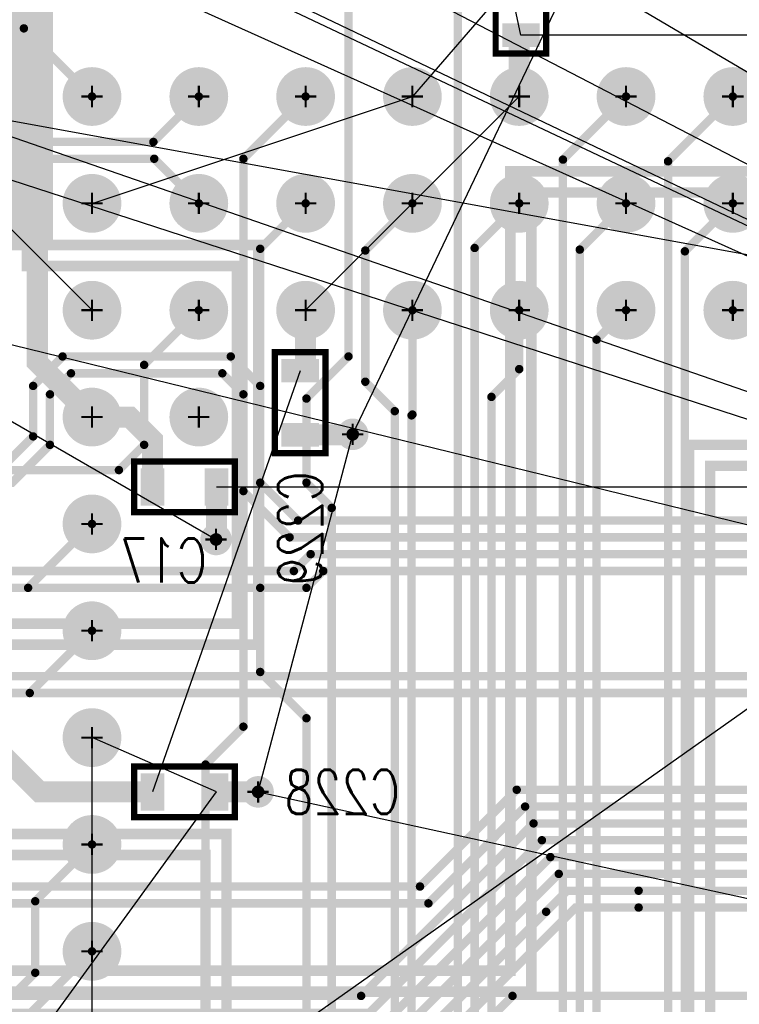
# Model space of a CAD drawing. Extents: x -1 to 210, y -5 to 148.
# Tile 22 of 52: x 121 to 138, y 51 to 75. Entities that reach past the tile are written whole.
import ezdxf
from ezdxf.enums import TextEntityAlignment as Align

# ---------------------------------------------------------------- set-up
doc = ezdxf.new("R2010")
doc.units = 0
for name, pattern in [('POUR_01_-1_0_000000', [2, 1, 1]), ('SIG_12', [2, 1, 1]), ('SIG_134', [2, 1, 1]), ('SIG_137', [2, 1, 1]), ('SIG_138', [2, 1, 1]), ('SIG_139', [2, 1, 1]), ('SIG_140', [2, 1, 1]), ('SIG_141', [2, 1, 1]), ('SIG_142', [2, 1, 1]), ('SIG_143', [2, 1, 1]), ('SIG_144', [2, 1, 1]), ('SIG_145', [2, 1, 1]), ('SIG_148', [2, 1, 1]), ('SIG_15', [2, 1, 1]), ('SIG_150', [2, 1, 1]), ('SIG_154', [2, 1, 1]), ('SIG_158', [2, 1, 1]), ('SIG_162', [2, 1, 1]), ('SIG_163', [2, 1, 1]), ('SIG_169', [2, 1, 1]), ('SIG_189', [2, 1, 1]), ('SIG_190', [2, 1, 1]), ('SIG_191', [2, 1, 1]), ('SIG_192', [2, 1, 1]), ('SIG_193', [2, 1, 1]), ('SIG_194', [2, 1, 1]), ('SIG_195', [2, 1, 1]), ('SIG_196', [2, 1, 1]), ('SIG_197', [2, 1, 1]), ('SIG_198', [2, 1, 1]), ('SIG_199', [2, 1, 1]), ('SIG_200', [2, 1, 1]), ('SIG_201', [2, 1, 1]), ('SIG_204', [2, 1, 1]), ('SIG_205', [2, 1, 1]), ('SIG_206', [2, 1, 1]), ('SIG_207', [2, 1, 1]), ('SIG_208', [2, 1, 1]), ('SIG_209', [2, 1, 1]), ('SIG_5', [2, 1, 1]), ('SIG_52', [2, 1, 1]), ('SIG_82', [2, 1, 1]), ('SIG_9', [2, 1, 1]), ('SIG_93', [2, 1, 1]), ('SIG_94', [2, 1, 1])]:
    doc.linetypes.add(name, pattern=pattern)
for name, color, linetype in [('DRIL_NPLTE_THRU_01', 176, 'CONTINUOUS'), ('DRIL_NPLTE_THRU_02', 255, 'CONTINUOUS'), ('DRIL_NPLTE_THRU_03', 106, 'CONTINUOUS'), ('DRIL_NPLTE_THRU_04', 16, 'CONTINUOUS'), ('DRIL_PLTE_THRU_01', 176, 'CONTINUOUS'), ('DRIL_PLTE_THRU_02', 255, 'CONTINUOUS'), ('DRIL_PLTE_THRU_03', 106, 'CONTINUOUS'), ('DRIL_PLTE_THRU_04', 16, 'CONTINUOUS'), ('DRIL_SYMBOL', 254, 'CONTINUOUS'), ('LINK_00', 57, 'CONTINUOUS'), ('PADS_BOT', 1, 'CONTINUOUS'), ('PADS_INNER', 5, 'CONTINUOUS'), ('PADS_TOP', 5, 'CONTINUOUS'), ('PART_BOT_2DLINE_00', 6, 'CONTINUOUS'), ('PART_NAME_04', 6, 'CONTINUOUS'), ('POUR_HEADER_02', 253, 'CONTINUOUS'), ('POUR_HEADER_03', 112, 'CONTINUOUS'), ('TRACE_01', 5, 'CONTINUOUS'), ('TRACE_04', 1, 'CONTINUOUS'), ('VIAPTS', 5, 'CONTINUOUS')]:
    doc.layers.add(name, color=color, linetype=linetype)
doc.styles.add('W0$15', font='simplex', dxfattribs={"width": 0.75})

# ---------------------------------------------------------------- blocks, each defined once
blk = doc.blocks.new('POUR_HEADER_0')
at = {"layer": 'POUR_HEADER_02', "linetype": 'POUR_01_-1_0_000000', "const_width": 0.25}
for points in [[(127.75, 5.5), (127.75, -7.25), (105.5, -7.25), (105.5, -26), (99.75, -26), (99.75, -30.5), (105.5, -30.5), (105.5, -35.75), (120.25, -35.75), (120.25, -26.25), (115.25, -26.25), (115.25, -17), (137.75, -17)], [(137.75, -24.5), (126.25, -24.5), (126.25, -43.5), (107.25, -43.5), (107.25, -54.75), (115.25, -54.75), (115.25, -49), (121, -49), (121, -57), (117.5, -57), (117.5, -70.5), (104, -70.5), (104, -83), (141.75, -83)]]:
    blk.add_lwpolyline(points, dxfattribs=at)
blk = doc.blocks.new('POUR_HEADER_1')
at = {"layer": 'POUR_HEADER_02', "linetype": 'POUR_01_-1_0_000000', "const_width": 0.25}
blk.add_lwpolyline([(161.5, -50.75), (122.75, -50.75), (122.75, -68), (113.25, -68), (113.25, -68.25), (107, -68.25), (107, -74), (100, -74), (100, -63.75), (119, -63.75), (119, -44.75), (130, -44.75)], dxfattribs=at)
blk = doc.blocks.new('POUR_HEADER_2')
at = {"layer": 'POUR_HEADER_02', "linetype": 'POUR_01_-1_0_000000', "const_width": 0.25}
for points in [[(31.5, -5.25), (-7.25, -5.25), (-7.25, -22.5), (-16.75, -22.5), (-16.75, -31.25), (-20.25, -31.25), (-20.25, -44.75), (-33.75, -44.75), (-33.75, -56.25), (3, -56.25)], [(-10, 32.25), (-10, 18.5), (-32.25, 18.5), (-32.25, -0.25), (-38, -0.25), (-38, -3.75), (-32.25, -3.75), (-32.25, -9), (-18.5, -9), (-18.5, -0.5), (-23.5, -0.5), (-23.5, 9.75), (0, 9.75)]]:
    blk.add_lwpolyline(points, dxfattribs=at)
blk = doc.blocks.new('POUR_HEADER_5')
at = {"layer": 'POUR_HEADER_03', "linetype": 'POUR_01_-1_0_000000', "const_width": 0.25}
for points in [[(32, -31.75), (-25.75, -31.75), (-25.75, -44), (-19, -44), (-19, -38), (2.75, -38)], [(7.5, -103.5), (-4.5, -103.5), (-4.5, -93.5), (-30.25, -93.5), (-30.25, -103.5), (-130, -103.5), (-130, -72.5), (-14, -72.5), (-14, -58), (-76, -58), (-76, -38.5), (-73.25, -38.5), (-73.25, -18.25), (-63.75, -18.25), (-63.75, -35), (-55.75, -35), (-55.75, -10), (-21, -10), (-21, 0), (-12.75, 0), (-12.75, -5.25), (-17, -5.25), (-17, -10), (33.25, -10)]]:
    blk.add_lwpolyline(points, dxfattribs=at)
blk = doc.blocks.new('POUR_HEADER_6')
at = {"layer": 'POUR_HEADER_03', "linetype": 'POUR_01_-1_0_000000', "const_width": 0.25}
blk.add_lwpolyline([(0, 0), (-62, 0), (-62, 20), (-78, 20), (-78, 49), (-69, 49), (-69, 58.5), (-84, 58.5), (-84, -13.5), (0, -13.5)], close=True, dxfattribs=at)
blk = doc.blocks.new('SMOOTH_0$15')
at = {"const_width": 0.075}
blk.add_lwpolyline([(-0.0375, 0, 1), (0.0375, 0, 1)], format="xyb", close=True, dxfattribs=at)
blk = doc.blocks.new('PART_BODY_BOT_22')
at = {"layer": 'PART_BOT_2DLINE_00', "const_width": 0.15}
blk.add_lwpolyline([(1.2, -0.6), (1.2, 0.6), (-1.2, 0.6), (-1.2, -0.6)], close=True, dxfattribs=at)
at = {"layer": 'PART_BOT_2DLINE_00'}
for p in [(-1.2, 0.6), (1.2, 0.6), (-1.2, -0.6), (1.2, -0.6)]:
    blk.add_blockref('SMOOTH_0$15', p, dxfattribs=at)
blk = doc.blocks.new('DRIL_HOLE_0')
blk.add_lwpolyline([(0, 0, 1), (0, 0, 1)], format="xyb", close=True)
blk = doc.blocks.new('PAD_0')
blk.add_lwpolyline([(0, 0, 1), (0, 0, 1)], format="xyb", close=True)
blk = doc.blocks.new('PAD_2')
at = {"const_width": 0.5588}
blk.add_lwpolyline([(-0.4445, 0), (0.4445, 0)], dxfattribs=at)
blk = doc.blocks.new('STK_BOT_5')
at = {"layer": 'DRIL_PLTE_THRU_01'}
blk.add_blockref('DRIL_HOLE_0', (0, 0), dxfattribs=at)
at = {"layer": 'DRIL_PLTE_THRU_02'}
blk.add_blockref('DRIL_HOLE_0', (0, 0), dxfattribs=at)
at = {"layer": 'DRIL_PLTE_THRU_03'}
blk.add_blockref('DRIL_HOLE_0', (0, 0), dxfattribs=at)
at = {"layer": 'DRIL_PLTE_THRU_04'}
blk.add_blockref('DRIL_HOLE_0', (0, 0), dxfattribs=at)
at = {"layer": 'PADS_BOT', "rotation": 90}
blk.add_blockref('PAD_2', (0, 0), dxfattribs=at)
at = {"layer": 'PADS_INNER'}
blk.add_blockref('PAD_0', (0, 0), dxfattribs=at)
at = {"layer": 'PADS_TOP'}
blk.add_blockref('PAD_0', (0, 0), dxfattribs=at)
blk = doc.blocks.new('SYM_BOT_3')
for name, p in [('STK_BOT_5', (-0.762, 0)), ('STK_BOT_5', (0.762, 0)), ('PART_BODY_BOT_22', (0, 0))]:
    blk.add_blockref(name, p)
blk = doc.blocks.new('PART_BOT_38')
blk.add_blockref('SYM_BOT_3', (0, 0))
at = {"layer": 'PART_NAME_04', "style": 'W0$15', "width": 0.75}
blk.add_text('C17', height=1.05, rotation=180, dxfattribs=at).set_placement((-0.5, 1.75), align=Align.MIDDLE_CENTER)
blk = doc.blocks.new('DRIL_SYMBOL_0$8')
at = {"layer": 'DRIL_SYMBOL', "const_width": 0.0508}
for points in [[(0, -0.254), (0, 0.254)], [(-0.254, 0), (0.254, 0)]]:
    blk.add_lwpolyline(points, dxfattribs=at)
blk = doc.blocks.new('DRIL_HOLE_0$8')
at = {"const_width": 0.4}
blk.add_lwpolyline([(-0.2, 0, 1), (0.2, 0, 1)], format="xyb", close=True, dxfattribs=at)
blk.add_blockref('DRIL_SYMBOL_0$8', (0, 0))
blk = doc.blocks.new('PAD_30')
at = {"const_width": 0.6985}
blk.add_lwpolyline([(0, -0.34925, 1), (0, 0.34925, 1)], format="xyb", close=True, dxfattribs=at)
blk = doc.blocks.new('STK_TOP_35')
at = {"layer": 'DRIL_PLTE_THRU_01'}
blk.add_blockref('DRIL_HOLE_0$8', (0, 0), dxfattribs=at)
at = {"layer": 'DRIL_PLTE_THRU_02'}
blk.add_blockref('DRIL_HOLE_0$8', (0, 0), dxfattribs=at)
at = {"layer": 'DRIL_PLTE_THRU_03'}
blk.add_blockref('DRIL_HOLE_0$8', (0, 0), dxfattribs=at)
at = {"layer": 'DRIL_PLTE_THRU_04'}
blk.add_blockref('DRIL_HOLE_0$8', (0, 0), dxfattribs=at)
at = {"layer": 'PADS_BOT'}
blk.add_blockref('PAD_30', (0, 0), dxfattribs=at)
at = {"layer": 'PADS_INNER'}
blk.add_blockref('PAD_30', (0, 0), dxfattribs=at)
at = {"layer": 'PADS_TOP'}
blk.add_blockref('PAD_30', (0, 0), dxfattribs=at)
blk = doc.blocks.new('STK_TOP_37')
at = {"layer": 'DRIL_PLTE_THRU_01'}
blk.add_blockref('DRIL_HOLE_0', (0, 0), dxfattribs=at)
at = {"layer": 'DRIL_PLTE_THRU_02'}
blk.add_blockref('DRIL_HOLE_0', (0, 0), dxfattribs=at)
at = {"layer": 'DRIL_PLTE_THRU_03'}
blk.add_blockref('DRIL_HOLE_0', (0, 0), dxfattribs=at)
at = {"layer": 'DRIL_PLTE_THRU_04'}
blk.add_blockref('DRIL_HOLE_0', (0, 0), dxfattribs=at)
at = {"layer": 'PADS_BOT'}
blk.add_blockref('PAD_0', (0, 0), dxfattribs=at)
at = {"layer": 'PADS_INNER'}
blk.add_blockref('PAD_0', (0, 0), dxfattribs=at)
at = {"layer": 'PADS_TOP'}
blk.add_blockref('PAD_0', (0, 0), dxfattribs=at)
blk = doc.blocks.new('STK_TOP_22')
at = {"layer": 'DRIL_NPLTE_THRU_01'}
blk.add_blockref('DRIL_HOLE_0', (0, 0), dxfattribs=at)
at = {"layer": 'DRIL_NPLTE_THRU_02'}
blk.add_blockref('DRIL_HOLE_0', (0, 0), dxfattribs=at)
at = {"layer": 'DRIL_NPLTE_THRU_03'}
blk.add_blockref('DRIL_HOLE_0', (0, 0), dxfattribs=at)
at = {"layer": 'DRIL_NPLTE_THRU_04'}
blk.add_blockref('DRIL_HOLE_0', (0, 0), dxfattribs=at)
at = {"layer": 'PADS_BOT'}
blk.add_blockref('PAD_0', (0, 0), dxfattribs=at)
at = {"layer": 'PADS_INNER'}
blk.add_blockref('PAD_0', (0, 0), dxfattribs=at)
at = {"layer": 'PADS_TOP'}
blk.add_blockref('PAD_0', (0, 0), dxfattribs=at)
blk = doc.blocks.new('SYM_TOP_35')
for name, p in [('STK_TOP_35', (-2.54, 12.7)), ('STK_TOP_35', (0, 12.7)), ('STK_TOP_35', (2.54, 12.7)), ('STK_TOP_35', (5.08, 12.7)), ('STK_TOP_35', (7.62, 12.7)), ('STK_TOP_35', (10.16, 12.7)), ('STK_TOP_35', (12.7, 12.7)), ('STK_TOP_35', (15.24, 12.7)), ('STK_TOP_35', (17.78, 12.7)), ('STK_TOP_35', (10.16, 10.16)), ('STK_TOP_35', (12.7, 10.16)), ('STK_TOP_35', (15.24, 10.16)), ('STK_TOP_35', (17.78, 10.16)), ('STK_TOP_37', (-2.54, 10.16)), ('STK_TOP_37', (0, 10.16)), ('STK_TOP_37', (2.54, 10.16)), ('STK_TOP_37', (5.08, 10.16)), ('STK_TOP_37', (7.62, 10.16)), ('STK_TOP_37', (10.16, 10.16)), ('STK_TOP_35', (12.7, 7.62)), ('STK_TOP_35', (15.24, 7.62)), ('STK_TOP_35', (17.78, 7.62)), ('STK_TOP_22', (-2.54, 7.62)), ('STK_TOP_22', (0, 7.62)), ('STK_TOP_22', (2.54, 7.62)), ('STK_TOP_22', (5.08, 7.62)), ('STK_TOP_22', (7.62, 7.62)), ('STK_TOP_22', (10.16, 7.62)), ('STK_TOP_35', (12.7, 5.08)), ('STK_TOP_35', (15.24, 5.08)), ('STK_TOP_35', (17.78, 5.08)), ('STK_TOP_22', (-2.54, 5.08)), ('STK_TOP_22', (0, 5.08)), ('STK_TOP_22', (2.54, 5.08)), ('STK_TOP_22', (5.08, 5.08)), ('STK_TOP_22', (7.62, 5.08)), ('STK_TOP_22', (10.16, 5.08)), ('STK_TOP_35', (12.7, 2.54)), ('STK_TOP_35', (15.24, 2.54)), ('STK_TOP_35', (17.78, 2.54)), ('STK_TOP_22', (-2.54, 2.54)), ('STK_TOP_22', (0, 2.54)), ('STK_TOP_22', (2.54, 2.54)), ('STK_TOP_22', (5.08, 2.54)), ('STK_TOP_22', (7.62, 2.54)), ('STK_TOP_22', (10.16, 2.54)), ('STK_TOP_35', (12.7, 0)), ('STK_TOP_35', (15.24, 0)), ('STK_TOP_35', (17.78, 0)), ('STK_TOP_22', (-2.54, 0)), ('STK_TOP_22', (0, 0)), ('STK_TOP_22', (2.54, 0)), ('STK_TOP_22', (5.08, 0)), ('STK_TOP_22', (7.62, 0)), ('STK_TOP_22', (10.16, 0)), ('STK_TOP_35', (12.7, -2.54)), ('STK_TOP_35', (15.24, -2.54)), ('STK_TOP_35', (17.78, -2.54)), ('STK_TOP_22', (-2.54, -2.54)), ('STK_TOP_22', (0, -2.54)), ('STK_TOP_22', (2.54, -2.54)), ('STK_TOP_22', (5.08, -2.54)), ('STK_TOP_22', (7.62, -2.54)), ('STK_TOP_22', (10.16, -2.54))]:
    blk.add_blockref(name, p)
blk = doc.blocks.new('PART_TOP_202')
blk.add_blockref('SYM_TOP_35', (0, 0))
blk = doc.blocks.new('PART_BOT_216')
blk.add_blockref('SYM_BOT_3', (0, 0))
at = {"layer": 'PART_NAME_04', "style": 'W0$15', "width": 0.75}
blk.add_text('C220', height=1.05, rotation=180, dxfattribs=at).set_placement((3.5, 0), align=Align.MIDDLE_CENTER)
blk = doc.blocks.new('PART_BOT_222')
blk.add_blockref('SYM_BOT_3', (0, 0))
at = {"layer": 'PART_NAME_04', "style": 'W0$15', "width": 0.75}
blk.add_text('C228', height=1.05, rotation=180, dxfattribs=at).set_placement((3.75, 0), align=Align.MIDDLE_CENTER)
blk = doc.blocks.new('PART_BOT_223')
blk.add_blockref('SYM_BOT_3', (0, 0))
at = {"layer": 'PART_NAME_04', "style": 'W0$15', "width": 0.75}
blk.add_text('C229', height=1.05, dxfattribs=at).set_placement((3, 0), align=Align.MIDDLE_CENTER)
blk = doc.blocks.new('SMOOTH_0$2')
at = {"const_width": 0.1}
blk.add_lwpolyline([(-0.05, 0, 1), (0.05, 0, 1)], format="xyb", close=True, dxfattribs=at)
blk = doc.blocks.new('SMOOTH_0$5')
at = {"const_width": 0.25}
blk.add_lwpolyline([(-0.125, 0, 1), (0.125, 0, 1)], format="xyb", close=True, dxfattribs=at)
blk = doc.blocks.new('DRIL_SYMBOL_0$3')
at = {"layer": 'DRIL_SYMBOL', "const_width": 0.0508}
for points in [[(0, -0.254), (0, 0.254)], [(-0.254, 0), (0.254, 0)]]:
    blk.add_lwpolyline(points, dxfattribs=at)
blk = doc.blocks.new('DRIL_HOLE_0$3')
at = {"const_width": 0.15}
blk.add_lwpolyline([(-0.075, 0, 1), (0.075, 0, 1)], format="xyb", close=True, dxfattribs=at)
blk.add_blockref('DRIL_SYMBOL_0$3', (0, 0))
blk = doc.blocks.new('PAD_34')
at = {"const_width": 0.375}
blk.add_lwpolyline([(0, -0.1875, 1), (0, 0.1875, 1)], format="xyb", close=True, dxfattribs=at)
blk = doc.blocks.new('STK_TOP_3')
at = {"layer": 'DRIL_PLTE_THRU_01'}
blk.add_blockref('DRIL_HOLE_0$3', (0, 0), dxfattribs=at)
at = {"layer": 'DRIL_PLTE_THRU_02'}
blk.add_blockref('DRIL_HOLE_0$3', (0, 0), dxfattribs=at)
at = {"layer": 'DRIL_PLTE_THRU_03'}
blk.add_blockref('DRIL_HOLE_0$3', (0, 0), dxfattribs=at)
at = {"layer": 'DRIL_PLTE_THRU_04'}
blk.add_blockref('DRIL_HOLE_0$3', (0, 0), dxfattribs=at)
at = {"layer": 'PADS_BOT'}
blk.add_blockref('PAD_34', (0, 0), dxfattribs=at)
at = {"layer": 'PADS_INNER'}
blk.add_blockref('PAD_34', (0, 0), dxfattribs=at)
at = {"layer": 'PADS_TOP'}
blk.add_blockref('PAD_34', (0, 0), dxfattribs=at)
blk = doc.blocks.new('SYM_TOP_1')
blk.add_blockref('STK_TOP_3', (0, 0))

msp = doc.modelspace()

# ---------------------------------------------------------------- linework, layer by layer
at = {"layer": 'LINK_00', "linetype": 'SIG_12'}
for p, q in [((58, 120.5), (169, 55)), ((31.5, 120), (169, 55)), ((169, 55), (50, 108.5)), ((37.5, 100.5), (169, 55)), ((80, 97.5), (169, 55)), ((169, 55), (92, 95)), ((70.5, 87), (169, 55)), ((169, 55), (83, 76)), ((128.5, 64.75), (133.75, 75.75)), ((132.5, 75.762), (129.92, 72.78)), ((122.3, 70.24), (129.92, 72.78)), ((126.25, 56.25), (128.5, 64.75)), ((122.3, 44.84), (122.3, 57.54)), ((125.262, 56.25), (122.3, 57.54)), ((113.25, 39.75), (125.262, 56.25)), ((126.25, 56.25), (143.5, 52.5))]:
    msp.add_line(p, q, dxfattribs=at)
at = {"layer": 'LINK_00', "linetype": 'SIG_94'}
for p, q in [((132.5, 74.238), (124.54, 111.25)), ((141.5, 74.238), (132.5, 74.238)), ((127.38, 67.7), (132.46, 72.78)), ((127.25, 66.262), (123.738, 56.25))]:
    msp.add_line(p, q, dxfattribs=at)
at = {"layer": 'LINK_00', "linetype": 'SIG_52'}
msp.add_line((117.22, 72.78), (145.16, 67.7), dxfattribs=at)
at = {"layer": 'LINK_00', "linetype": 'SIG_15'}
for p, q in [((122.3, 67.7), (119.76, 70.24)), ((113.988, 68.75), (125.25, 62.25)), ((125.262, 63.5), (142.75, 63.5))]:
    msp.add_line(p, q, dxfattribs=at)
at = {"layer": 'LINK_00', "linetype": 'SIG_9'}
msp.add_line((147.7, 65.16), (126.25, 50), dxfattribs=at)
at = {"layer": 'TRACE_01', "linetype": 'SIG_5', "const_width": 0.2}
for points in [[(127.4, 63.6), (127.4, 65.6), (128.4, 66.6), (128.4, 82.4), (129, 83), (129, 87)], [(127.4, 63.6), (128, 63), (128, 48.1), (128.8, 47.3), (128.8, 44.5)]]:
    msp.add_lwpolyline(points, dxfattribs=at)
at = {"layer": 'TRACE_01', "linetype": 'SIG_82', "const_width": 0.2}
msp.add_lwpolyline([(131, 82.1), (131, 45.9), (133.5, 43.4), (133.5, 41.2)], dxfattribs=at)
at = {"layer": 'TRACE_01', "linetype": 'SIG_93', "const_width": 0.5}
msp.add_lwpolyline([(120.25, 77.35), (121, 76.6), (121, 66.46), (122.3, 65.16)], dxfattribs=at)
at = {"layer": 'TRACE_01', "linetype": 'SIG_141', "const_width": 0.2}
msp.add_lwpolyline([(123.4, 41.4), (123.5, 41.5), (123.5, 43), (125, 44.5), (125, 56.9), (125.9, 57.8), (125.9, 71.3), (127.38, 72.78)], dxfattribs=at)
at = {"layer": 'TRACE_01', "linetype": 'SIG_191', "const_width": 0.2}
msp.add_lwpolyline([(133.5, 48.5), (133.5, 71.28), (135, 72.78)], dxfattribs=at)
at = {"layer": 'TRACE_01', "linetype": 'SIG_189', "const_width": 0.2}
msp.add_lwpolyline([(136, 47.8), (136, 71.24), (137.54, 72.78)], dxfattribs=at)
at = {"layer": 'TRACE_01', "linetype": 'SIG_142', "const_width": 0.2}
for points in [[(126.3, 61.1), (126.3, 69.16), (127.38, 70.24)], [(126.3, 61.1), (126.3, 59.1), (127.4, 58), (127.4, 45.3), (128.4, 44.3)]]:
    msp.add_lwpolyline(points, dxfattribs=at)
at = {"layer": 'TRACE_01', "linetype": 'SIG_139', "const_width": 0.2}
for points in [[(128.8, 66), (128.8, 69.12), (129.92, 70.24)], [(128.8, 66), (129.5, 65.3), (129.5, 44.8), (131, 43.3), (131, 41.8)]]:
    msp.add_lwpolyline(points, dxfattribs=at)
at = {"layer": 'TRACE_01', "linetype": 'SIG_138', "const_width": 0.2}
for points in [[(131.4, 69.18), (132.46, 70.24)], [(131.4, 69.18), (131.4, 46.1), (133.9, 43.6)]]:
    msp.add_lwpolyline(points, dxfattribs=at)
at = {"layer": 'TRACE_01', "linetype": 'SIG_190', "const_width": 0.2}
msp.add_lwpolyline([(133.9, 48.7), (133.9, 69.14), (135, 70.24)], dxfattribs=at)
at = {"layer": 'TRACE_01', "linetype": 'SIG_158', "const_width": 0.2}
msp.add_lwpolyline([(136.4, 48), (136.4, 69.1), (137.54, 70.24)], dxfattribs=at)
at = {"layer": 'TRACE_01', "linetype": 'SIG_148', "const_width": 0.2}
msp.add_lwpolyline([(112.9, 66), (115, 63.9), (122.94, 63.9), (123.54, 64.5), (123.54, 66.4), (124.84, 67.7)], dxfattribs=at)
at = {"layer": 'TRACE_01', "linetype": 'SIG_140', "const_width": 0.2}
for points in [[(129.9, 65.2), (129.92, 65.22), (129.92, 67.7)], [(129.9, 65.2), (129.9, 45), (131.4, 43.5)]]:
    msp.add_lwpolyline(points, dxfattribs=at)
at = {"layer": 'TRACE_01', "linetype": 'SIG_137', "const_width": 0.2}
msp.add_lwpolyline([(131.8, 49.6), (131.8, 65.64), (132.46, 66.3), (132.46, 67.7)], dxfattribs=at)
at = {"layer": 'TRACE_01', "linetype": 'SIG_192', "const_width": 0.2}
for points in [[(134.3, 67), (135, 67.7)], [(134.3, 67), (134.3, 48.9), (138.3, 44.9), (140.3, 44.9), (141.5, 43.7), (145.5, 43.7), (146.4, 42.8), (146.4, 41.7), (147.1, 41), (148.2, 41), (149.2, 40), (149.2, 36.3), (152.2, 33.3)]]:
    msp.add_lwpolyline(points, dxfattribs=at)
at = {"layer": 'TRACE_01', "linetype": 'SIG_150', "const_width": 0.2}
msp.add_lwpolyline([(112, 62), (112.9, 61.1), (120.78, 61.1), (122.3, 62.62)], dxfattribs=at)
at = {"layer": 'TRACE_01', "linetype": 'SIG_154', "const_width": 0.2}
msp.add_lwpolyline([(112.9, 58.6), (120.82, 58.6), (122.3, 60.08)], dxfattribs=at)
at = {"layer": 'TRACE_01', "linetype": 'SIG_162', "const_width": 0.2}
msp.add_lwpolyline([(113.7, 51.4), (120.4, 51.4), (120.95, 51.95), (120.95, 53.65), (122.3, 55)], dxfattribs=at)
at = {"layer": 'TRACE_01', "linetype": 'SIG_163', "const_width": 0.2}
msp.add_lwpolyline([(114.45, 50.65), (115.3, 50.65), (115.65, 51), (120.84, 51), (122.3, 52.46)], dxfattribs=at)
at = {"layer": 'TRACE_04', "linetype": 'SIG_144', "const_width": 0.2}
msp.add_lwpolyline([(122.3, 72.78), (120.68, 74.4), (108.5, 74.4)], dxfattribs=at)
at = {"layer": 'TRACE_04', "linetype": 'SIG_94', "const_width": 0.5}
for points in [[(132.46, 72.78), (132.46, 74.198), (132.5, 74.238)], [(127.25, 66.262), (127.38, 66.262), (127.38, 67.7)], [(123.738, 56.25), (121.05, 56.25), (119.76, 57.54)]]:
    msp.add_lwpolyline(points, dxfattribs=at)
at = {"layer": 'TRACE_04', "linetype": 'SIG_143', "const_width": 0.2}
msp.add_lwpolyline([(100.2, 71.3), (100.6, 71.7), (123.76, 71.7), (124.84, 72.78)], dxfattribs=at)
at = {"layer": 'TRACE_04', "linetype": 'SIG_145', "const_width": 0.2}
msp.add_lwpolyline([(124.84, 70.24), (123.78, 71.3), (103.658, 71.3)], dxfattribs=at)
at = {"layer": 'TRACE_04', "linetype": 'SIG_169', "const_width": 0.2}
msp.add_lwpolyline([(137.54, 67.7), (139.04, 69.2), (163.6, 69.2), (164.4, 70)], dxfattribs=at)
at = {"layer": 'TRACE_04', "linetype": 'SIG_200', "const_width": 0.2}
for points in [[(127, 62.3), (145.7, 62.3), (146.2, 62.8), (146.2, 63.2), (147.1, 64.1), (150.8, 64.1), (151.5, 64.8), (151.5, 66.42), (152.78, 67.7)], [(91.685, 58.5), (106.8, 58.5), (111.9, 63.6), (120.4, 63.6), (121.3, 64.5), (121.3, 65.7), (121.8, 66.2)], [(127, 62.3), (125.9, 63.4), (125.9, 65.7), (125.4, 66.2), (121.8, 66.2)]]:
    msp.add_lwpolyline(points, dxfattribs=at)
at = {"layer": 'TRACE_04', "linetype": 'SIG_201', "const_width": 0.2}
for points in [[(92.851, 58.9), (106.6, 58.9), (111.7, 64), (120.2, 64), (120.9, 64.7), (120.9, 65.9), (121.6, 66.6), (125.6, 66.6)], [(145.5, 62.7), (127.2, 62.7), (126.3, 63.6), (126.3, 65.9), (125.6, 66.6)]]:
    msp.add_lwpolyline(points, dxfattribs=at)
at = {"layer": 'TRACE_04', "linetype": 'SIG_93', "const_width": 0.5}
msp.add_lwpolyline([(123.738, 63.5), (123.738, 64.622), (123.2, 65.16), (122.3, 65.16)], dxfattribs=at)
at = {"layer": 'TRACE_04', "linetype": 'SIG_199', "const_width": 0.2}
msp.add_lwpolyline([(92.4, 56.7), (108, 56.7), (112.6, 61.3), (114.8, 61.3), (115, 61.5), (127.1, 61.5), (127.5, 61.9), (145.9, 61.9), (146.6, 62.6), (146.6, 63), (147.3, 63.7), (151.32, 63.7), (152.78, 65.16)], dxfattribs=at)
at = {"layer": 'TRACE_04', "linetype": 'SIG_12', "const_width": 0.5}
for points in [[(127.25, 64.738), (128.488, 64.738), (128.5, 64.75)], [(125.262, 56.25), (126.25, 56.25)]]:
    msp.add_lwpolyline(points, dxfattribs=at)
at = {"layer": 'TRACE_04', "linetype": 'SIG_15', "const_width": 0.5}
msp.add_lwpolyline([(125.25, 62.25), (125.262, 62.25), (125.262, 63.5)], dxfattribs=at)
at = {"layer": 'TRACE_04', "linetype": 'SIG_198', "const_width": 0.2}
msp.add_lwpolyline([(87.46, 55.06), (88.7, 56.3), (108.2, 56.3), (112.8, 60.9), (115.1, 60.9), (115.3, 61.1), (127.4, 61.1), (127.8, 61.5), (149.12, 61.5), (150.24, 62.62)], dxfattribs=at)
at = {"layer": 'TRACE_04', "linetype": 'SIG_197', "const_width": 0.2}
msp.add_lwpolyline([(96.2, 53.9), (108.5, 53.9), (111.9, 57.3), (113.7, 57.3), (115.4, 59), (143.3, 59), (145.4, 61.1), (149.3, 61.1), (149.8, 61.6), (150.7, 61.6), (151.72, 62.62), (152.78, 62.62)], dxfattribs=at)
at = {"layer": 'TRACE_04', "linetype": 'SIG_195', "const_width": 0.2}
msp.add_lwpolyline([(90.92, 51.6), (109.2, 51.6), (111.6, 54), (130.1, 54), (132.4, 56.3), (143.2, 56.3), (145.9, 59), (151.7, 59), (152.78, 60.08)], dxfattribs=at)
at = {"layer": 'TRACE_04', "linetype": 'SIG_194', "const_width": 0.2}
msp.add_lwpolyline([(87.46, 49.98), (88.68, 51.2), (109.4, 51.2), (111.8, 53.6), (130.3, 53.6), (132.6, 55.9), (143.4, 55.9), (146.1, 58.6)], dxfattribs=at)
at = {"layer": 'TRACE_04', "linetype": 'SIG_196', "const_width": 0.2}
msp.add_lwpolyline([(96, 53.5), (108.7, 53.5), (112.1, 56.9), (113.9, 56.9), (115.6, 58.6), (144.3, 58.6)], dxfattribs=at)
at = {"layer": 'TRACE_04', "linetype": 'SIG_193', "const_width": 0.2}
msp.add_lwpolyline([(115.4, 51.4), (128.7, 51.4), (132.8, 55.5), (143.56, 55.5), (145.6, 57.54), (147.7, 57.54)], dxfattribs=at)
at = {"layer": 'TRACE_04', "linetype": 'SIG_208', "const_width": 0.2}
msp.add_lwpolyline([(92.4, 46.5), (110.6, 46.5), (113, 48.9), (127.4, 48.9), (133.2, 54.7), (145.1, 54.7), (145.55, 55.15), (146.9, 56.5), (147.5, 56.5)], dxfattribs=at)
at = {"layer": 'TRACE_04', "linetype": 'SIG_207', "const_width": 0.2}
msp.add_lwpolyline([(87.46, 44.9), (88.66, 46.1), (111, 46.1), (113.4, 48.5), (127.6, 48.5), (133.4, 54.3), (145.3, 54.3), (147.1, 56.1)], dxfattribs=at)
at = {"layer": 'TRACE_04', "linetype": 'SIG_209', "const_width": 0.2}
msp.add_lwpolyline([(93.8, 47.7), (110.4, 47.7), (112.4, 49.7), (115.3, 49.7), (116.6, 51), (128.9, 51), (133, 55.1), (144.3, 55.1), (145.3, 56.1)], dxfattribs=at)
at = {"layer": 'TRACE_04', "linetype": 'SIG_206', "const_width": 0.2}
for points in [[(90, 44.9), (111.1, 44.9), (112.5, 46.3), (126, 46.3), (133.1, 53.4), (133.6, 53.9), (135.3, 53.9)], [(152.78, 52.46), (151.34, 53.9), (135.3, 53.9)]]:
    msp.add_lwpolyline(points, dxfattribs=at)
at = {"layer": 'TRACE_04', "linetype": 'SIG_205', "const_width": 0.2}
for points in [[(87.46, 42.36), (88.7, 43.6), (110.5, 43.6), (112.8, 45.9), (126.2, 45.9), (130.3, 50), (133.8, 53.5), (134.2, 53.5), (135.3, 53.5)], [(150.24, 52.46), (149.2, 53.5), (135.3, 53.5)]]:
    msp.add_lwpolyline(points, dxfattribs=at)
at = {"layer": 'TRACE_04', "linetype": 'SIG_204', "const_width": 0.2}
msp.add_lwpolyline([(124.7, 43.8), (132.3, 51.4), (146.7, 51.4)], dxfattribs=at)

# ---------------------------------------------------------------- block references
at = {"linetype": 'SIG_15'}
msp.add_blockref('POUR_HEADER_2', (144.25, 69.25), dxfattribs=at)
at = {"linetype": 'SIG_9'}
msp.add_blockref('POUR_HEADER_1', (13.75, 115.25), dxfattribs=at)
at = {"linetype": 'SIG_94'}
msp.add_blockref('POUR_HEADER_5', (139.5, 113.25), dxfattribs=at)
at = {"linetype": 'SIG_134'}
msp.add_blockref('POUR_HEADER_6', (125, 54.75), dxfattribs=at)
at = {"linetype": 'SIG_12'}
msp.add_blockref('POUR_HEADER_0', (6, 95.5), dxfattribs=at)
at = {"rotation": 90}
msp.add_blockref('PART_TOP_202', (135, 55), dxfattribs=at)
at = {"xscale": -1}
for name, p, rotation in [('PART_BOT_216', (132.5, 75), -90), ('PART_BOT_223', (127.25, 65.5), -270), ('PART_BOT_38', (124.5, 63.5), -180), ('PART_BOT_222', (124.5, 56.25), -180)]:
    msp.add_blockref(name, p, dxfattribs=dict(at, rotation=rotation))
at = {"layer": 'TRACE_01'}
for name, p in [('SMOOTH_0$2', (127.38, 72.78)), ('SMOOTH_0$2', (135, 72.78)), ('SMOOTH_0$2', (137.54, 72.78)), ('SMOOTH_0$2', (125.9, 71.3)), ('SMOOTH_0$2', (133.5, 71.28)), ('SMOOTH_0$2', (136, 71.24)), ('SMOOTH_0$2', (127.38, 70.24)), ('SMOOTH_0$2', (129.92, 70.24)), ('SMOOTH_0$2', (132.46, 70.24)), ('SMOOTH_0$2', (135, 70.24)), ('SMOOTH_0$2', (137.54, 70.24)), ('SMOOTH_0$2', (126.3, 69.16)), ('SMOOTH_0$2', (128.8, 69.12)), ('SMOOTH_0$2', (131.4, 69.18)), ('SMOOTH_0$2', (131.4, 69.18)), ('SMOOTH_0$2', (133.9, 69.14)), ('SMOOTH_0$2', (136.4, 69.1)), ('SMOOTH_0$2', (124.84, 67.7)), ('SMOOTH_0$2', (129.92, 67.7)), ('SMOOTH_0$2', (132.46, 67.7)), ('SMOOTH_0$2', (135, 67.7)), ('SMOOTH_0$2', (134.3, 67)), ('SMOOTH_0$2', (134.3, 67)), ('SMOOTH_0$5', (121, 66.46)), ('SMOOTH_0$2', (123.54, 66.4)), ('SMOOTH_0$2', (128.4, 66.6)), ('SMOOTH_0$2', (132.46, 66.3)), ('SMOOTH_0$2', (128.8, 66)), ('SMOOTH_0$2', (128.8, 66)), ('SMOOTH_0$2', (127.4, 65.6)), ('SMOOTH_0$2', (131.8, 65.64)), ('SMOOTH_0$5', (122.3, 65.16)), ('SMOOTH_0$2', (129.5, 65.3)), ('SMOOTH_0$2', (129.92, 65.22)), ('SMOOTH_0$2', (129.9, 65.2)), ('SMOOTH_0$2', (129.9, 65.2)), ('SMOOTH_0$2', (123.54, 64.5)), ('SMOOTH_0$2', (122.94, 63.9)), ('SMOOTH_0$2', (127.4, 63.6)), ('SMOOTH_0$2', (127.4, 63.6)), ('SMOOTH_0$2', (128, 63)), ('SMOOTH_0$2', (122.3, 62.62)), ('SMOOTH_0$2', (120.78, 61.1)), ('SMOOTH_0$2', (126.3, 61.1)), ('SMOOTH_0$2', (126.3, 61.1)), ('SMOOTH_0$2', (122.3, 60.08)), ('SMOOTH_0$2', (126.3, 59.1)), ('SMOOTH_0$2', (120.82, 58.6)), ('SMOOTH_0$2', (127.4, 58)), ('SMOOTH_0$2', (125.9, 57.8)), ('SMOOTH_0$2', (125, 56.9)), ('SMOOTH_0$2', (122.3, 55)), ('SMOOTH_0$2', (120.95, 53.65)), ('SMOOTH_0$2', (122.3, 52.46)), ('SMOOTH_0$2', (120.95, 51.95))]:
    msp.add_blockref(name, p, dxfattribs=at)
at = {"layer": 'TRACE_04'}
for name, p in [('SMOOTH_0$2', (120.68, 74.4)), ('SMOOTH_0$5', (132.46, 74.198)), ('SMOOTH_0$5', (132.5, 74.238)), ('SMOOTH_0$5', (132.46, 72.78)), ('SMOOTH_0$2', (122.3, 72.78)), ('SMOOTH_0$2', (124.84, 72.78)), ('SMOOTH_0$2', (123.76, 71.7)), ('SMOOTH_0$2', (123.78, 71.3)), ('SMOOTH_0$2', (124.84, 70.24)), ('SMOOTH_0$5', (127.38, 67.7)), ('SMOOTH_0$2', (137.54, 67.7)), ('SMOOTH_0$2', (121.6, 66.6)), ('SMOOTH_0$2', (125.6, 66.6)), ('SMOOTH_0$2', (125.6, 66.6)), ('SMOOTH_0$5', (127.25, 66.262)), ('SMOOTH_0$5', (127.38, 66.262)), ('SMOOTH_0$2', (121.8, 66.2)), ('SMOOTH_0$2', (121.8, 66.2)), ('SMOOTH_0$2', (125.4, 66.2)), ('SMOOTH_0$2', (120.9, 65.9)), ('SMOOTH_0$2', (121.3, 65.7)), ('SMOOTH_0$2', (125.9, 65.7)), ('SMOOTH_0$2', (126.3, 65.9)), ('SMOOTH_0$5', (122.3, 65.16)), ('SMOOTH_0$5', (123.2, 65.16)), ('SMOOTH_0$5', (123.738, 64.622)), ('SMOOTH_0$5', (127.25, 64.738)), ('SMOOTH_0$5', (128.488, 64.738)), ('SMOOTH_0$5', (128.5, 64.75)), ('SMOOTH_0$2', (120.9, 64.7)), ('SMOOTH_0$2', (121.3, 64.5)), ('SMOOTH_0$5', (123.738, 63.5)), ('SMOOTH_0$5', (125.262, 63.5)), ('SMOOTH_0$2', (126.3, 63.6)), ('SMOOTH_0$2', (125.9, 63.4)), ('SMOOTH_0$2', (127.2, 62.7)), ('SMOOTH_0$5', (125.25, 62.25)), ('SMOOTH_0$5', (125.262, 62.25)), ('SMOOTH_0$2', (127, 62.3)), ('SMOOTH_0$2', (127, 62.3)), ('SMOOTH_0$2', (127.5, 61.9)), ('SMOOTH_0$2', (127.1, 61.5)), ('SMOOTH_0$2', (127.8, 61.5)), ('SMOOTH_0$2', (127.4, 61.1)), ('SMOOTH_0$5', (121.05, 56.25)), ('SMOOTH_0$5', (123.738, 56.25)), ('SMOOTH_0$5', (125.262, 56.25)), ('SMOOTH_0$5', (126.25, 56.25)), ('SMOOTH_0$2', (132.4, 56.3)), ('SMOOTH_0$2', (132.6, 55.9)), ('SMOOTH_0$2', (132.8, 55.5)), ('SMOOTH_0$2', (133, 55.1)), ('SMOOTH_0$2', (133.2, 54.7)), ('SMOOTH_0$2', (133.4, 54.3)), ('SMOOTH_0$2', (130.1, 54)), ('SMOOTH_0$2', (135.3, 53.9)), ('SMOOTH_0$2', (130.3, 53.6)), ('SMOOTH_0$2', (133.1, 53.4)), ('SMOOTH_0$2', (135.3, 53.5)), ('SMOOTH_0$2', (128.7, 51.4)), ('SMOOTH_0$2', (132.3, 51.4))]:
    msp.add_blockref(name, p, dxfattribs=at)
at = {"layer": 'VIAPTS', "linetype": 'SIG_12'}
for p in [(128.5, 64.75), (126.25, 56.25)]:
    msp.add_blockref('SYM_TOP_1', p, dxfattribs=at)
at = {"layer": 'VIAPTS', "linetype": 'SIG_15'}
msp.add_blockref('SYM_TOP_1', (125.25, 62.25), dxfattribs=at)

doc.saveas('drawing.dxf')
